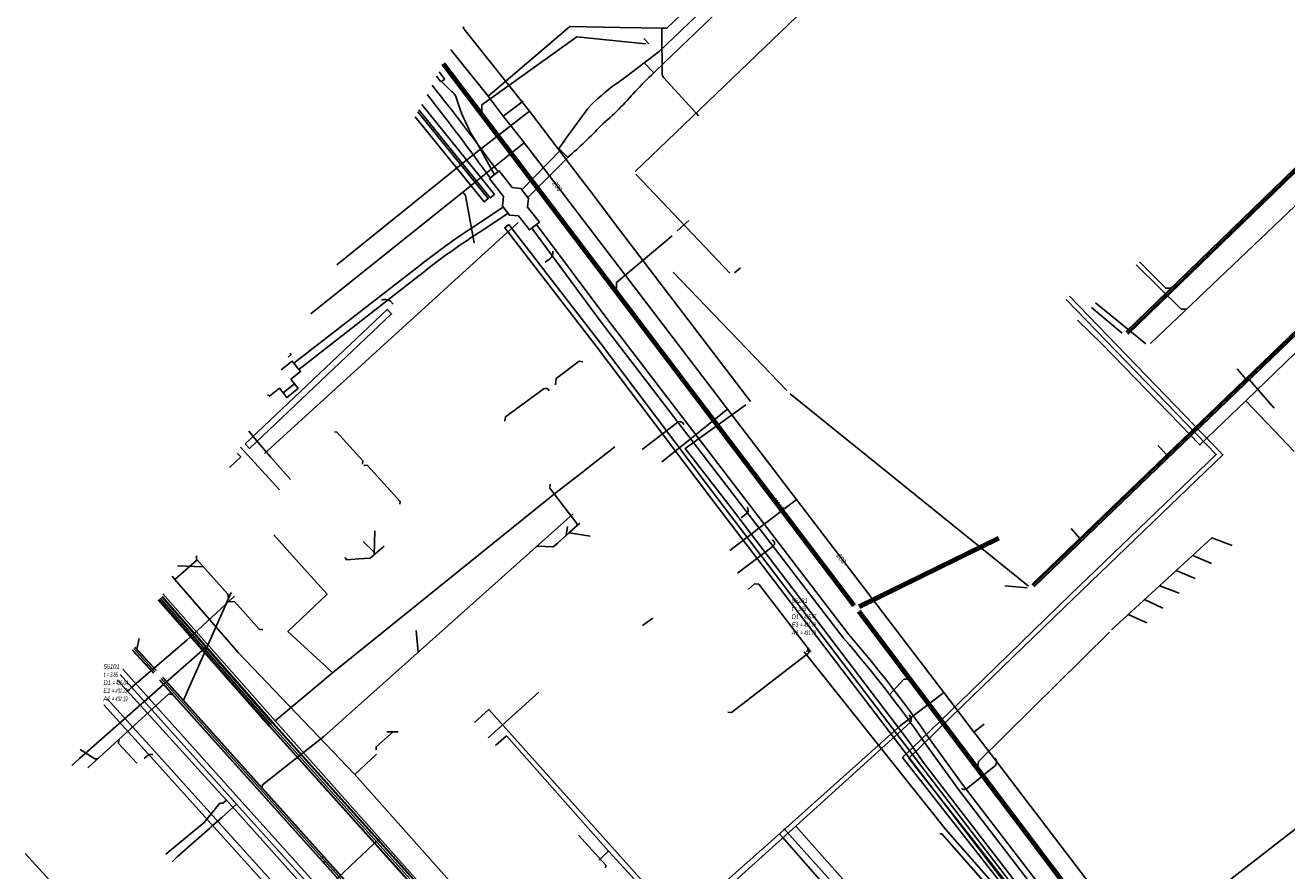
# Model space of a CAD drawing. Header units: metres. Extents: x 2695563 to 2696938, y 1260544 to 1262032.
# Tile 24 of 256: x 2695628 to 2695763, y 1261094 to 1261185. Entities that reach past the tile are written whole.
import ezdxf

# ---------------------------------------------------------------- set-up
doc = ezdxf.new("R2010")
doc.units = ezdxf.units.M
doc.linetypes.add('AUSGEZOGEN', pattern=[0])
for name, color, linetype in [('AW_LK_ Haltung Text', 7, 'AUSGEZOGEN'), ('AW_LK_Haltung', 24, 'AUSGEZOGEN'), ('AW_LK_Normschacht Text', 24, 'AUSGEZOGEN'), ('EW_LK_Bauwerk_FL_Linie_Punkt', 1, 'AUSGEZOGEN'), ('EW_LK_Trasseabs', 1, 'AUSGEZOGEN'), ('EW_LK_Trasserand', 1, 'AUSGEZOGEN'), ('FM_LK_SW_TRASSEKANTE', 94, 'AUSGEZOGEN'), ('FW_LK_Leitung', 200, 'AUSGEZOGEN'), ('GA_LK_Leitung', 32, 'AUSGEZOGEN'), ('TV_LK_LEITUNG', 92, 'AUSGEZOGEN'), ('WA_LK_Leitung', 171, 'AUSGEZOGEN'), ('WA_LK_Leitung_Text', 171, 'AUSGEZOGEN')]:
    doc.layers.add(name, color=color, linetype=linetype)
doc.styles.add('ARIAL', font='arial.ttf')
pattern_1 = [(0, (2703955, 1269100), (4050, 4050), [4050, -4050]), (90, (2703955, 1269100), (-4050, 4050), [4050, -4050])]
pattern_2 = [(0, (2708005, 1273150), (6075, 6075), [6075, -6075]), (90, (2708005, 1273150), (-6075, 6075), [6075, -6075])]

# ---------------------------------------------------------------- blocks, each defined once
blk = doc.blocks.new('COMPLEXOBJECT_1740')
at = {"layer": 'EW_LK_Trasserand', "color": 1, "linetype": 'AUSGEZOGEN', "transparency": 33554687}
blk.add_line((5678.29, 11165.44), (5675.75, 11163.75), dxfattribs=at)
for points in [[(5676.21, 11163.05), (5678.81, 11164.78), (5678.29, 11165.44)], [(5668.74, 11158.71), (5655.83, 11148.69), (5656.36, 11148.01), (5669.24, 11158.07)]]:
    blk.add_lwpolyline(points, dxfattribs=at)
for centre, radius, start, end in [((5714.7, 11102.18), 72.85, 122.3136, 129.1132), ((5716.52, 11099.12), 75.57, 122.2357, 128.7355)]:
    blk.add_arc(centre, radius, start, end, dxfattribs=at)
blk = doc.blocks.new('COMPLEXOBJECT_1767')
at = {"layer": 'EW_LK_Trasserand', "color": 1, "linetype": 'AUSGEZOGEN', "transparency": 33554687}
for points in [[(5681.88, 11163.59), (5681.37, 11163.19), (5688.82, 11153.11), (5714.83, 11119.17)], [(5715.36, 11119.59), (5689.4, 11153.47), (5681.88, 11163.59)], [(5723.52, 11107.98), (5727.27, 11102.8), (5748.81, 11074.72), (5758.04, 11062.59), (5758.58, 11063), (5749.36, 11075.15), (5727.81, 11103.2), (5724.07, 11108.37)]]:
    blk.add_lwpolyline(points, dxfattribs=at)
for centre, radius, start, end in [((5618.03, 11035.04), 128.25, 34.6613, 40.9915), ((5618.12, 11035.09), 128.82, 34.6686, 40.9909)]:
    blk.add_arc(centre, radius, start, end, dxfattribs=at)
blk = doc.blocks.new('COMPLEXOBJECT_1775')
at = {"layer": 'EW_LK_Trasserand', "color": 1, "linetype": 'AUSGEZOGEN', "transparency": 33554687}
blk.add_line((5676.9, 11168.57), (5677.74, 11169.23), dxfattribs=at)
blk.add_arc((5442.62, 10998.16), 289.7, 36.031, 38.2542, dxfattribs=at)
blk = doc.blocks.new('COMPLEXOBJECT_1783')
at = {"layer": 'EW_LK_Trasserand', "color": 1, "linetype": 'AUSGEZOGEN', "transparency": 33554687}
blk.add_line((5671.61, 11178.88), (5672.01, 11179.19), dxfattribs=at)
for centre, radius, start, end in [((4906.16, 10580.92), 971.83, 37.99628, 38.05419), ((4890.29, 10568.04), 991.76, 38.01856, 38.06242)]:
    blk.add_arc(centre, radius, start, end, dxfattribs=at)
blk = doc.blocks.new('COMPLEXOBJECT_1784')
at = {"layer": 'EW_LK_Trasserand', "color": 1, "linetype": 'AUSGEZOGEN', "transparency": 33554687}
for p, q in [((5694.47, 11179.87), (5693.44, 11180.92)), ((5684.25, 11171.72), (5685.21, 11170.78))]:
    blk.add_line(p, q, dxfattribs=at)
for centre, radius, start, end in [((5646.5, 11240.73), 76.03, 305.2725, 308.1217), ((5700.95, 11163.47), 18.49, 124.7507, 137.146), ((5720.33, 11152.17), 37.89, 133.0422, 137.3294), ((5668.47, 11198.3), 31.52, 310.1421, 319.5766), ((5822.66, 11074.72), 169.01, 143.1666, 144.9774), ((5657.37, 11203.53), 42.98, 310.3713, 316.9787)]:
    blk.add_arc(centre, radius, start, end, dxfattribs=at)
blk = doc.blocks.new('COMPLEXOBJECT_2232')
at = {"layer": 'EW_LK_Trasseabs', "color": 1, "linetype": 'AUSGEZOGEN', "transparency": 33554687}
for centre, radius, start, end in [((5671.75, 11176.57), 1.63, 19.5763, 34.0536), ((5691.61, 11182.54), 19.12, 196.5125, 212.6806)]:
    blk.add_arc(centre, radius, start, end, dxfattribs=at)
blk = doc.blocks.new('COMPLEXOBJECT_2240')
at = {"layer": 'EW_LK_Trasseabs', "color": 1, "linetype": 'AUSGEZOGEN', "transparency": 33554687}
blk.add_line((5696.46, 11088.84), (5689.58, 11096.32), dxfattribs=at)
blk.add_arc((5697.49, 11089.67), 1.32, 218.5675, 264.6279, dxfattribs=at)
blk = doc.blocks.new('COMPLEXOBJECT_2301')
at = {"layer": 'EW_LK_Trasseabs', "color": 1, "linetype": 'AUSGEZOGEN', "transparency": 33554687}
blk.add_line((5672.74, 11177.85), (5671.65, 11178.91), dxfattribs=at)
blk.add_arc((5671.73, 11176.53), 1.67, 34.5877, 52.4346, dxfattribs=at)
blk = doc.blocks.new('COMPLEXOBJECT_2302')
at = {"layer": 'EW_LK_Trasseabs', "color": 1, "linetype": 'AUSGEZOGEN', "transparency": 33554687}
blk.add_line((5682.8, 11159.54), (5683.31, 11159.89), dxfattribs=at)
blk.add_arc((5682.73, 11160.57), 0.89, 309.9887, 9.0521, dxfattribs=at)
blk = doc.blocks.new('COMPLEXOBJECT_2369')
at = {"layer": 'EW_LK_Trasseabs', "color": 1, "linetype": 'AUSGEZOGEN', "transparency": 33554687}
blk.add_line((5666.48, 11155.02), (5666.19, 11155.33), dxfattribs=at)
blk.add_arc((5665.61, 11154.61), 0.929, 51.4877, 115.5751, dxfattribs=at)
blk = doc.blocks.new('COMPLEXOBJECT_2421')
at = {"layer": 'EW_LK_Trasseabs', "color": 1, "linetype": 'AUSGEZOGEN', "transparency": 33554687}
blk.add_line((5698.32, 11088.75), (5709.69, 11099.01), dxfattribs=at)
blk.add_arc((5697.36, 11089.69), 1.34, 270.3035, 315.4181, dxfattribs=at)
blk = doc.blocks.new('COMPLEXOBJECT_2515')
at = {"layer": 'EW_LK_Trasseabs', "color": 1, "linetype": 'AUSGEZOGEN', "transparency": 33554687}
blk.add_line((5727.98, 11102.98), (5731.01, 11105.4), dxfattribs=at)
blk.add_arc((5730.66, 11105.87), 0.579, 306.0453, 47.0182, dxfattribs=at)

msp = doc.modelspace()

# ---------------------------------------------------------------- hatches: boundary and pattern name
at = {"layer": 'EW_LK_Bauwerk_FL_Linie_Punkt', "lineweight": 18, "transparency": 33554687}
h = msp.add_hatch(dxfattribs=at)
h.set_pattern_fill('MUSTER', color=1, scale=4050, style=0, pattern_type=2)
h.set_pattern_definition(pattern_1)
h.paths.add_polyline_path([(2695681.14, 1261167.25), (2695680.23, 1261167.35), (2695678.84, 1261169.14), (2695677.78, 1261168.31), (2695679.28, 1261166.39), (2695679.17, 1261165.36), (2695679.92, 1261164.4), (2695680.9, 1261164.3), (2695682.08, 1261162.8), (2695683.14, 1261163.62), (2695681.86, 1261165.26), (2695681.97, 1261166.19)], flags=0)
h = msp.add_hatch(dxfattribs=at)
h.set_pattern_fill('MUSTER', color=1, scale=4050, style=0, pattern_type=2)
h.set_pattern_definition(pattern_1)
h.paths.add_polyline_path([(2695654.02, 1261145.12), (2695654.16, 1261144.95), (2695655.24, 1261145.81), (2695655.64, 1261145.31), (2695656.87, 1261146.28), (2695656.47, 1261146.78)], flags=0)
h = msp.add_hatch(dxfattribs=at)
h.set_pattern_fill('MUSTER', color=1, scale=2025, style=0, pattern_type=2)
h.set_pattern_definition([(0, (2699905, 1265050), (2025, 2025), [2025, -2025]), (90, (2699905, 1265050), (-2025, 2025), [2025, -2025])])
h.paths.add_polyline_path([(2695657.26, 1261145.79), (2695656.87, 1261146.28), (2695655.64, 1261145.31), (2695656.03, 1261144.81)], flags=0)
at = {"layer": 'EW_LK_Trasserand', "lineweight": 18, "transparency": 33554687}
h = msp.add_hatch(dxfattribs=at)
h.set_pattern_fill('MUSTER', color=1, scale=6075, style=0, pattern_type=2)
h.set_pattern_definition(pattern_2)
h.paths.add_polyline_path([(2695695.44, 1261179.68), (2695696.69, 1261180.88), (2695705.57, 1261189.39), (2695708.36, 1261192.06), (2695714.16, 1261197.62), (2695719.91, 1261203.12), (2695729.46, 1261212.27), (2695736.58, 1261219.1), (2695743.42, 1261225.66), (2695748.21, 1261230.25), (2695755.19, 1261236.93), (2695762.85, 1261244.27), (2695765.12, 1261246.06), (2695764.24, 1261246.97), (2695762.02, 1261245.22), (2695754.89, 1261238.39), (2695748.06, 1261231.85), (2695743.44, 1261227.42), (2695735.73, 1261220.03), (2695729.01, 1261213.59), (2695719.48, 1261204.46), (2695712.34, 1261197.62), (2695707.53, 1261193.01), (2695704.67, 1261190.27), (2695695.99, 1261181.95), (2695694.4, 1261180.73)], flags=0)
h = msp.add_hatch(dxfattribs=at)
h.set_pattern_fill('MUSTER', color=1, scale=6075, style=0, pattern_type=2)
h.set_pattern_definition(pattern_2)
h.paths.add_polyline_path([(2695672.12, 1261179.29), (2695672.13, 1261179.27), (2695672.15, 1261179.25), (2695672.16, 1261179.23), (2695672.18, 1261179.21), (2695672.19, 1261179.19), (2695672.21, 1261179.18), (2695672.22, 1261179.16), (2695672.24, 1261179.14), (2695672.25, 1261179.12), (2695672.27, 1261179.1), (2695672.28, 1261179.08), (2695672.3, 1261179.06), (2695672.31, 1261179.04), (2695672.33, 1261179.02), (2695672.34, 1261179), (2695672.36, 1261178.98), (2695672.37, 1261178.96), (2695672.39, 1261178.94), (2695672.4, 1261178.92), (2695672.42, 1261178.91), (2695672.43, 1261178.89), (2695672.45, 1261178.87), (2695672.46, 1261178.85), (2695672.48, 1261178.83), (2695672.49, 1261178.81), (2695672.51, 1261178.79), (2695672.52, 1261178.77), (2695672.54, 1261178.75), (2695672.55, 1261178.73), (2695672.57, 1261178.71), (2695672.58, 1261178.69), (2695672.98, 1261179), (2695672.96, 1261179.02), (2695672.94, 1261179.05), (2695672.92, 1261179.07), (2695672.9, 1261179.1), (2695672.88, 1261179.12), (2695672.86, 1261179.15), (2695672.84, 1261179.17), (2695672.82, 1261179.2), (2695672.8, 1261179.22), (2695672.78, 1261179.25), (2695672.76, 1261179.27), (2695672.74, 1261179.3), (2695672.72, 1261179.32), (2695672.7, 1261179.35), (2695672.69, 1261179.37), (2695672.67, 1261179.4), (2695672.65, 1261179.42), (2695672.63, 1261179.45), (2695672.61, 1261179.47), (2695672.59, 1261179.5), (2695672.57, 1261179.52), (2695672.55, 1261179.55), (2695672.53, 1261179.57), (2695672.51, 1261179.6), (2695672.49, 1261179.62), (2695672.47, 1261179.65), (2695672.45, 1261179.67), (2695672.43, 1261179.7), (2695672.41, 1261179.72), (2695672.39, 1261179.75), (2695672.37, 1261179.77)], flags=0)
h = msp.add_hatch(dxfattribs=at)
h.set_pattern_fill('MUSTER', color=1, scale=6075, style=0, pattern_type=2)
h.set_pattern_definition(pattern_2)
h.paths.add_polyline_path([(2695694.4, 1261180.73), (2695694.31, 1261180.65), (2695694.21, 1261180.58), (2695694.12, 1261180.5), (2695694.02, 1261180.43), (2695693.92, 1261180.36), (2695693.83, 1261180.28), (2695693.73, 1261180.21), (2695693.63, 1261180.13), (2695693.54, 1261180.06), (2695693.44, 1261179.98), (2695693.34, 1261179.91), (2695693.25, 1261179.84), (2695693.15, 1261179.76), (2695693.05, 1261179.69), (2695692.95, 1261179.62), (2695692.85, 1261179.55), (2695692.76, 1261179.47), (2695692.66, 1261179.4), (2695692.56, 1261179.33), (2695692.46, 1261179.26), (2695692.36, 1261179.18), (2695692.27, 1261179.11), (2695692.17, 1261179.04), (2695692.07, 1261178.97), (2695691.97, 1261178.9), (2695691.87, 1261178.83), (2695691.77, 1261178.75), (2695691.67, 1261178.68), (2695691.57, 1261178.61), (2695691.47, 1261178.54), (2695691.37, 1261178.47), (2695691.27, 1261178.4), (2695691.16, 1261178.32), (2695691.06, 1261178.25), (2695690.95, 1261178.17), (2695690.85, 1261178.09), (2695690.75, 1261178.02), (2695690.64, 1261177.94), (2695690.54, 1261177.86), (2695690.44, 1261177.78), (2695690.34, 1261177.7), (2695690.24, 1261177.62), (2695690.14, 1261177.54), (2695690.04, 1261177.45), (2695689.94, 1261177.37), (2695689.84, 1261177.29), (2695689.75, 1261177.2), (2695689.65, 1261177.12), (2695689.55, 1261177.03), (2695689.46, 1261176.94), (2695689.36, 1261176.86), (2695689.27, 1261176.77), (2695689.17, 1261176.68), (2695689.08, 1261176.59), (2695688.99, 1261176.5), (2695688.9, 1261176.41), (2695688.81, 1261176.32), (2695688.71, 1261176.23), (2695688.62, 1261176.14), (2695688.53, 1261176.04), (2695688.45, 1261175.95), (2695688.36, 1261175.85), (2695688.25, 1261175.72), (2695688.15, 1261175.58), (2695688.05, 1261175.44), (2695687.95, 1261175.3), (2695687.84, 1261175.16), (2695687.74, 1261175.02), (2695687.64, 1261174.89), (2695687.54, 1261174.75), (2695687.43, 1261174.61), (2695687.33, 1261174.47), (2695687.23, 1261174.33), (2695687.13, 1261174.19), (2695687.03, 1261174.05), (2695686.93, 1261173.91), (2695686.82, 1261173.77), (2695686.72, 1261173.63), (2695686.62, 1261173.49), (2695686.52, 1261173.35), (2695686.42, 1261173.21), (2695686.32, 1261173.07), (2695686.22, 1261172.93), (2695686.12, 1261172.79), (2695686.02, 1261172.65), (2695685.92, 1261172.51), (2695685.82, 1261172.37), (2695685.72, 1261172.23), (2695685.62, 1261172.09), (2695685.52, 1261171.95), (2695685.42, 1261171.81), (2695685.32, 1261171.67), (2695685.22, 1261171.53), (2695686.18, 1261170.59), (2695686.3, 1261170.69), (2695686.42, 1261170.8), (2695686.54, 1261170.9), (2695686.67, 1261171.01), (2695686.79, 1261171.11), (2695686.9, 1261171.22), (2695687.02, 1261171.33), (2695687.14, 1261171.43), (2695687.26, 1261171.54), (2695687.38, 1261171.65), (2695687.5, 1261171.76), (2695687.61, 1261171.87), (2695687.73, 1261171.97), (2695687.85, 1261172.08), (2695687.96, 1261172.19), (2695688.08, 1261172.3), (2695688.19, 1261172.41), (2695688.31, 1261172.53), (2695688.42, 1261172.64), (2695688.54, 1261172.75), (2695688.65, 1261172.86), (2695688.76, 1261172.98), (2695688.88, 1261173.09), (2695688.99, 1261173.2), (2695689.1, 1261173.32), (2695689.21, 1261173.43), (2695689.32, 1261173.55), (2695689.43, 1261173.66), (2695689.54, 1261173.78), (2695689.65, 1261173.89), (2695689.76, 1261174.01), (2695689.89, 1261174.12), (2695690.02, 1261174.23), (2695690.15, 1261174.34), (2695690.27, 1261174.45), (2695690.4, 1261174.56), (2695690.52, 1261174.67), (2695690.65, 1261174.78), (2695690.77, 1261174.9), (2695690.89, 1261175.01), (2695691.01, 1261175.12), (2695691.14, 1261175.24), (2695691.26, 1261175.35), (2695691.38, 1261175.47), (2695691.5, 1261175.59), (2695691.62, 1261175.7), (2695691.74, 1261175.82), (2695691.85, 1261175.94), (2695691.97, 1261176.06), (2695692.09, 1261176.18), (2695692.2, 1261176.3), (2695692.32, 1261176.42), (2695692.43, 1261176.54), (2695692.55, 1261176.67), (2695692.66, 1261176.79), (2695692.78, 1261176.91), (2695692.89, 1261177.04), (2695693, 1261177.16), (2695693.11, 1261177.29), (2695693.22, 1261177.41), (2695693.33, 1261177.54), (2695693.44, 1261177.67), (2695693.5, 1261177.74), (2695693.56, 1261177.8), (2695693.63, 1261177.87), (2695693.69, 1261177.94), (2695693.75, 1261178), (2695693.81, 1261178.07), (2695693.88, 1261178.14), (2695693.94, 1261178.2), (2695694, 1261178.27), (2695694.07, 1261178.33), (2695694.13, 1261178.4), (2695694.19, 1261178.46), (2695694.26, 1261178.53), (2695694.32, 1261178.59), (2695694.39, 1261178.66), (2695694.45, 1261178.72), (2695694.52, 1261178.79), (2695694.58, 1261178.85), (2695694.65, 1261178.92), (2695694.71, 1261178.98), (2695694.78, 1261179.05), (2695694.84, 1261179.11), (2695694.91, 1261179.17), (2695694.97, 1261179.24), (2695695.04, 1261179.3), (2695695.1, 1261179.36), (2695695.17, 1261179.43), (2695695.24, 1261179.49), (2695695.3, 1261179.55), (2695695.37, 1261179.62), (2695695.44, 1261179.68)], flags=0)
h = msp.add_hatch(dxfattribs=at)
h.set_pattern_fill('MUSTER', color=1, scale=6075, style=0, pattern_type=2)
h.set_pattern_definition(pattern_2)
h.paths.add_polyline_path([(2695671.08, 1261177.34), (2695671.31, 1261177.06), (2695671.53, 1261176.77), (2695671.76, 1261176.49), (2695671.98, 1261176.2), (2695672.2, 1261175.91), (2695672.43, 1261175.63), (2695672.65, 1261175.34), (2695672.87, 1261175.05), (2695673.09, 1261174.77), (2695673.31, 1261174.48), (2695673.53, 1261174.19), (2695673.75, 1261173.9), (2695673.97, 1261173.62), (2695674.19, 1261173.33), (2695674.41, 1261173.04), (2695674.63, 1261172.75), (2695674.85, 1261172.46), (2695675.07, 1261172.17), (2695675.29, 1261171.88), (2695675.5, 1261171.59), (2695675.72, 1261171.3), (2695675.94, 1261171.01), (2695676.15, 1261170.72), (2695676.37, 1261170.43), (2695676.59, 1261170.14), (2695676.8, 1261169.84), (2695677.02, 1261169.55), (2695677.23, 1261169.26), (2695677.44, 1261168.97), (2695677.66, 1261168.67), (2695677.87, 1261168.38), (2695678.71, 1261169.03)], flags=0)
h = msp.add_hatch(dxfattribs=at)
h.set_pattern_fill('MUSTER', color=1, scale=6075, style=0, pattern_type=2)
h.set_pattern_definition(pattern_2)
h.paths.add_polyline_path([(2695669.81, 1261174.94), (2695677.21, 1261165.81), (2695677.66, 1261166.17), (2695670.1, 1261175.48)], flags=0)
h = msp.add_hatch(dxfattribs=at)
h.set_pattern_fill('MUSTER', color=1, scale=6075, style=0, pattern_type=2)
h.set_pattern_definition(pattern_2)
h.paths.add_polyline_path([(2695670.2, 1261175.68), (2695677.86, 1261166.24), (2695678.32, 1261166.62), (2695670.51, 1261176.26)], flags=0)
h = msp.add_hatch(dxfattribs=at)
h.set_pattern_fill('MUSTER', color=1, scale=6075, style=0, pattern_type=2)
h.set_pattern_definition(pattern_2)
h.paths.add_polyline_path([(2695685.41, 1261171.35), (2695681.25, 1261167.11), (2695681.91, 1261166.27), (2695686.18, 1261170.59)], flags=0)
h = msp.add_hatch(dxfattribs=at)
h.set_pattern_fill('MUSTER', color=1, scale=6075, style=0, pattern_type=2)
h.set_pattern_definition(pattern_2)
h.paths.add_polyline_path([(2695679.26, 1261165.25), (2695676.72, 1261163.56), (2695676.49, 1261163.41), (2695676.25, 1261163.26), (2695676.02, 1261163.11), (2695675.78, 1261162.96), (2695675.55, 1261162.8), (2695675.32, 1261162.65), (2695675.09, 1261162.49), (2695674.85, 1261162.34), (2695674.62, 1261162.18), (2695674.39, 1261162.02), (2695674.16, 1261161.87), (2695673.94, 1261161.71), (2695673.71, 1261161.55), (2695673.48, 1261161.39), (2695673.25, 1261161.22), (2695673.03, 1261161.06), (2695672.8, 1261160.9), (2695672.57, 1261160.73), (2695672.35, 1261160.57), (2695672.13, 1261160.4), (2695671.9, 1261160.23), (2695671.68, 1261160.07), (2695671.46, 1261159.9), (2695671.24, 1261159.73), (2695671.02, 1261159.56), (2695670.8, 1261159.39), (2695670.58, 1261159.21), (2695670.36, 1261159.04), (2695670.14, 1261158.87), (2695669.92, 1261158.69), (2695669.71, 1261158.52), (2695656.8, 1261148.5), (2695657.33, 1261147.82), (2695670.21, 1261157.88), (2695670.42, 1261158.05), (2695670.64, 1261158.23), (2695670.86, 1261158.4), (2695671.07, 1261158.57), (2695671.29, 1261158.74), (2695671.51, 1261158.9), (2695671.73, 1261159.07), (2695671.95, 1261159.24), (2695672.17, 1261159.41), (2695672.4, 1261159.57), (2695672.62, 1261159.74), (2695672.84, 1261159.9), (2695673.06, 1261160.06), (2695673.29, 1261160.23), (2695673.51, 1261160.39), (2695673.74, 1261160.55), (2695673.96, 1261160.71), (2695674.19, 1261160.87), (2695674.42, 1261161.02), (2695674.64, 1261161.18), (2695674.87, 1261161.34), (2695675.1, 1261161.49), (2695675.33, 1261161.65), (2695675.56, 1261161.8), (2695675.79, 1261161.95), (2695676.02, 1261162.11), (2695676.25, 1261162.26), (2695676.48, 1261162.41), (2695676.72, 1261162.56), (2695676.95, 1261162.71), (2695677.18, 1261162.85), (2695679.78, 1261164.59)], flags=0)
h = msp.add_hatch(dxfattribs=at)
h.set_pattern_fill('MUSTER', color=1, scale=6075, style=0, pattern_type=2)
h.set_pattern_definition(pattern_2)
h.paths.add_polyline_path([(2695679.87, 1261163.38), (2695679.42, 1261163.03), (2695689.25, 1261150.31), (2695701.19, 1261134.53), (2695723.8, 1261104.88), (2695740.04, 1261083.68), (2695740.44, 1261083.99), (2695724.19, 1261105.19), (2695701.61, 1261134.85), (2695689.71, 1261150.65)], flags=0)
h = msp.add_hatch(dxfattribs=at)
h.set_pattern_fill('MUSTER', color=1, scale=6075, style=0, pattern_type=2)
h.set_pattern_definition(pattern_2)
h.paths.add_polyline_path([(2695682.85, 1261163.4), (2695682.34, 1261163), (2695689.79, 1261152.92), (2695715.8, 1261118.98), (2695716.1, 1261118.63), (2695716.4, 1261118.28), (2695716.7, 1261117.94), (2695716.99, 1261117.59), (2695717.29, 1261117.24), (2695717.58, 1261116.89), (2695717.87, 1261116.53), (2695718.16, 1261116.18), (2695718.45, 1261115.83), (2695718.74, 1261115.47), (2695719.03, 1261115.12), (2695719.31, 1261114.76), (2695719.6, 1261114.4), (2695719.88, 1261114.04), (2695720.16, 1261113.68), (2695720.44, 1261113.32), (2695720.72, 1261112.96), (2695721, 1261112.6), (2695721.27, 1261112.23), (2695721.55, 1261111.87), (2695721.82, 1261111.5), (2695722.09, 1261111.13), (2695722.37, 1261110.77), (2695722.64, 1261110.4), (2695722.9, 1261110.03), (2695723.17, 1261109.66), (2695723.44, 1261109.29), (2695723.7, 1261108.91), (2695723.97, 1261108.54), (2695724.23, 1261108.16), (2695724.49, 1261107.79), (2695728.24, 1261102.61), (2695749.78, 1261074.53), (2695759.01, 1261062.4), (2695759.55, 1261062.81), (2695750.33, 1261074.96), (2695728.78, 1261103.01), (2695725.04, 1261108.18), (2695724.78, 1261108.56), (2695724.52, 1261108.93), (2695724.25, 1261109.31), (2695723.99, 1261109.68), (2695723.72, 1261110.06), (2695723.45, 1261110.43), (2695723.18, 1261110.8), (2695722.91, 1261111.17), (2695722.64, 1261111.54), (2695722.37, 1261111.91), (2695722.09, 1261112.27), (2695721.82, 1261112.64), (2695721.54, 1261113), (2695721.26, 1261113.37), (2695720.98, 1261113.73), (2695720.7, 1261114.09), (2695720.42, 1261114.45), (2695720.13, 1261114.81), (2695719.85, 1261115.17), (2695719.56, 1261115.53), (2695719.27, 1261115.89), (2695718.98, 1261116.25), (2695718.69, 1261116.6), (2695718.4, 1261116.95), (2695718.11, 1261117.31), (2695717.82, 1261117.66), (2695717.52, 1261118.01), (2695717.22, 1261118.36), (2695716.93, 1261118.71), (2695716.63, 1261119.06), (2695716.33, 1261119.4), (2695690.37, 1261153.28)], flags=0)
h = msp.add_hatch(dxfattribs=at)
h.set_pattern_fill('MUSTER', color=1, scale=6075, style=0, pattern_type=2)
h.set_pattern_definition(pattern_2)
h.paths.add_polyline_path([(2695651.56, 1261139.85), (2695652.03, 1261139.35), (2695667.28, 1261153.79), (2695666.82, 1261154.27)], flags=0)
h = msp.add_hatch(dxfattribs=at)
h.set_pattern_fill('MUSTER', color=1, scale=6075, style=0, pattern_type=2)
h.set_pattern_definition(pattern_2)
h.paths.add_polyline_path([(2695654.02, 1261145.12), (2695653.97, 1261145.02), (2695654.05, 1261145.08)], flags=0)
h = msp.add_hatch(dxfattribs=at)
h.set_pattern_fill('MUSTER', color=1, scale=6075, style=0, pattern_type=2)
h.set_pattern_definition(pattern_2)
h.paths.add_polyline_path([(2695650.71, 1261138.86), (2695649.88, 1261137.3), (2695651.09, 1261138.46)], flags=0)
h = msp.add_hatch(dxfattribs=at)
h.set_pattern_fill('MUSTER', color=1, scale=6075, style=0, pattern_type=2)
h.set_pattern_definition(pattern_2)
h.paths.add_polyline_path([(2695636.4, 1261111.83), (2695641.4, 1261106.28), (2695655.08, 1261091.1), (2695662.71, 1261082.74), (2695679.01, 1261064.72), (2695679.53, 1261065.19)], flags=0)

# ---------------------------------------------------------------- linework, layer by layer
at = {"layer": 'AW_LK_Haltung', "linetype": 'AUSGEZOGEN', "transparency": 33554687}
for p, q in [((2695746.11, 1261151.86), (2695782.03, 1261186.66)), ((2695746.12, 1261151.85), (2695782.04, 1261186.64)), ((2695746.14, 1261151.83), (2695782.06, 1261186.63)), ((2695746.32, 1261151.64), (2695782.24, 1261186.44)), ((2695746.33, 1261151.63), (2695782.25, 1261186.43)), ((2695746.35, 1261151.62), (2695782.27, 1261186.42)), ((2695672.7, 1261180.54), (2695716.79, 1261122.4)), ((2695672.71, 1261180.55), (2695716.8, 1261122.41)), ((2695672.73, 1261180.57), (2695716.82, 1261122.42)), ((2695672.94, 1261180.72), (2695717.02, 1261122.58)), ((2695672.95, 1261180.73), (2695717.04, 1261122.59)), ((2695672.97, 1261180.75), (2695717.06, 1261122.6)), ((2695736.01, 1261124.75), (2695767.63, 1261155.17)), ((2695736.03, 1261124.74), (2695767.65, 1261155.15)), ((2695736.04, 1261124.72), (2695767.66, 1261155.14)), ((2695736.22, 1261124.53), (2695767.84, 1261154.95)), ((2695736.24, 1261124.52), (2695767.85, 1261154.93)), ((2695736.25, 1261124.51), (2695767.87, 1261154.92)), ((2695732.38, 1261129.88), (2695717.41, 1261122.52)), ((2695732.39, 1261129.86), (2695717.42, 1261122.5)), ((2695732.39, 1261129.85), (2695717.43, 1261122.48)), ((2695732.51, 1261129.61), (2695717.54, 1261122.25)), ((2695732.52, 1261129.59), (2695717.55, 1261122.23)), ((2695732.53, 1261129.58), (2695717.56, 1261122.22)), ((2695717.31, 1261121.76), (2695761.91, 1261062.66)), ((2695717.33, 1261121.77), (2695761.93, 1261062.67)), ((2695717.34, 1261121.78), (2695761.95, 1261062.68)), ((2695717.55, 1261121.94), (2695762.15, 1261062.84)), ((2695717.57, 1261121.95), (2695762.17, 1261062.85)), ((2695717.58, 1261121.96), (2695762.19, 1261062.86)), ((2695639.42, 1261117.71), (2695641.71, 1261115.23)), ((2695639.44, 1261117.73), (2695641.72, 1261115.24)), ((2695639.45, 1261117.74), (2695641.74, 1261115.26)), ((2695639.72, 1261117.98), (2695642, 1261115.5)), ((2695639.73, 1261118), (2695642.02, 1261115.51)), ((2695639.75, 1261118.01), (2695642.03, 1261115.53)), ((2695642.36, 1261114.47), (2695681.63, 1261070.78)), ((2695642.37, 1261114.48), (2695681.65, 1261070.79)), ((2695642.39, 1261114.5), (2695681.66, 1261070.81)), ((2695642.69, 1261114.77), (2695681.96, 1261071.08)), ((2695642.71, 1261114.79), (2695681.98, 1261071.1)), ((2695642.72, 1261114.8), (2695682, 1261071.11))]:
    msp.add_line(p, q, dxfattribs=at)
at = {"layer": 'AW_LK_Haltung', "color": 255, "transparency": 33554687}
for p, q in [((2695746.23, 1261151.74), (2695782.15, 1261186.54)), ((2695672.83, 1261180.64), (2695716.92, 1261122.5)), ((2695736.13, 1261124.63), (2695767.75, 1261155.04)), ((2695732.45, 1261129.73), (2695717.48, 1261122.37)), ((2695717.45, 1261121.86), (2695762.05, 1261062.76)), ((2695639.59, 1261117.86), (2695641.87, 1261115.38)), ((2695642.54, 1261114.64), (2695681.81, 1261070.95))]:
    msp.add_line(p, q, dxfattribs=at)
at = {"layer": 'AW_LK_Haltung', "color": 24, "linetype": 'AUSGEZOGEN', "transparency": 33554687}
for p, q in [((2695694.35, 1261183.35), (2695694.88, 1261182.77)), ((2695748.74, 1261150.61), (2695779.35, 1261179.77)), ((2695693.49, 1261168.78), (2695703.6, 1261158.17)), ((2695699.19, 1261163.82), (2695697.95, 1261162.72)), ((2695697.52, 1261158.27), (2695709.72, 1261145.58)), ((2695704.08, 1261158.19), (2695704.75, 1261158.75)), ((2695742.41, 1261154.49), (2695745.7, 1261151.72)), ((2695742.83, 1261154.97), (2695748.26, 1261150.57)), ((2695656.51, 1261149.42), (2695656.16, 1261149.16)), ((2695656.38, 1261149.58), (2695656.51, 1261149.42)), ((2695758.05, 1261147.91), (2695758.98, 1261146.8)), ((2695762.04, 1261143.68), (2695759.37, 1261146.73)), ((2695710.05, 1261145.22), (2695735.64, 1261124.56)), ((2695749.52, 1261139.67), (2695750.5, 1261138.67)), ((2695686.76, 1261132.34), (2695660.01, 1261108.45)), ((2695686.17, 1261130.97), (2695686.02, 1261130.02)), ((2695687.48, 1261131.33), (2695686.31, 1261130.29)), ((2695740.25, 1261130.75), (2695741.18, 1261129.67)), ((2695664.23, 1261129.37), (2695665.4, 1261128.22)), ((2695665.48, 1261130.5), (2695665.39, 1261127.93)), ((2695686.33, 1261130.3), (2695685.12, 1261129.21)), ((2695688.58, 1261129.92), (2695686.33, 1261130.3)), ((2695644.29, 1261126.74), (2695647.04, 1261126.66)), ((2695755.3, 1261127), (2695753.29, 1261127.87)), ((2695751.52, 1261126.25), (2695753.53, 1261125.38)), ((2695733.12, 1261124.59), (2695735.51, 1261124.39)), ((2695751.83, 1261123.82), (2695749.75, 1261124.62)), ((2695650.04, 1261123.89), (2695644.92, 1261112.32)), ((2695750.06, 1261122.2), (2695748.12, 1261123.14)), ((2695748.37, 1261120.65), (2695746.35, 1261121.51)), ((2695694.23, 1261120.33), (2695695.31, 1261121.15)), ((2695640.17, 1261118.96), (2695639.94, 1261117.79)), ((2695669.92, 1261119.81), (2695670.14, 1261117.5)), ((2695683.07, 1261113.19), (2695677.65, 1261108.3)), ((2695666.77, 1261108.94), (2695668, 1261108.95)), ((2695709.38, 1261098.55), (2695717.77, 1261089.25)), ((2695632.62, 1261090.75), (2695627.95, 1261095.88))]:
    msp.add_line(p, q, dxfattribs=at)
for points in [[(2695708.42, 1261190.72), (2695711.65, 1261187.25), (2695711.65, 1261186.53), (2695693.42, 1261169.08)], [(2695694.54, 1261182.79), (2695687.15, 1261183.51), (2695676.98, 1261176.23), (2695676.95, 1261175.42)], [(2695697.4, 1261162.16), (2695691.42, 1261157.16), (2695691.41, 1261156.39)], [(2695747.56, 1261159.38), (2695750.38, 1261156.54), (2695751.02, 1261156.54)], [(2695747.21, 1261159.07), (2695752.04, 1261154.3), (2695752.63, 1261154.3)], [(2695687.82, 1261148.66), (2695687.4, 1261148.7), (2695684.96, 1261146.86), (2695684.88, 1261146.19)], [(2695679.44, 1261142.26), (2695679.52, 1261142.73), (2695683.64, 1261145.8), (2695684, 1261145.77), (2695684.19, 1261145.55)], [(2695661.15, 1261141.13), (2695661.41, 1261141.1), (2695664.2, 1261138.03), (2695664.15, 1261137.67)], [(2695668.17, 1261133.38), (2695668.2, 1261133.66), (2695664.7, 1261137.52), (2695664.36, 1261137.55), (2695664.31, 1261137.5)], [(2695684.29, 1261135.53), (2695684.25, 1261135.08), (2695687.17, 1261131.3), (2695687.16, 1261131.05)], [(2695757.52, 1261128.93), (2695755.35, 1261129.76), (2695744.58, 1261119.89)], [(2695666.49, 1261128.86), (2695664.96, 1261127.57), (2695663.75, 1261127.49)], [(2695685.11, 1261129.2), (2695684.63, 1261128.79), (2695682.86, 1261128.86)], [(2695646.33, 1261127.83), (2695646.32, 1261127.45), (2695649.7, 1261123.71), (2695649.76, 1261123.26)], [(2695663.75, 1261127.49), (2695662.47, 1261127.41), (2695662.27, 1261127.64)], [(2695712.08, 1261117.76), (2695712.26, 1261117.55), (2695706.69, 1261124.77), (2695706.23, 1261124.82), (2695705.58, 1261124.24)], [(2695653.45, 1261119.9), (2695653.11, 1261119.92), (2695650.42, 1261122.91), (2695649.59, 1261122.89)], [(2695744.34, 1261119.62), (2695730.29, 1261105.74), (2695730.23, 1261105.16)], [(2695703.36, 1261111.06), (2695703.76, 1261111.02), (2695712.06, 1261117.4), (2695712.11, 1261117.74)], [(2695711.82, 1261117.52), (2695711.94, 1261117.62), (2695711.98, 1261117.91)], [(2695720.71, 1261112.86), (2695722.27, 1261114.6), (2695722.7, 1261114.58)], [(2695634.68, 1261105.07), (2695643.32, 1261112.96), (2695643.73, 1261112.99)], [(2695639.93, 1261105.56), (2695637.95, 1261107.69), (2695637.98, 1261108.08)], [(2695660.01, 1261108.45), (2695653.43, 1261103.24), (2695653.4, 1261102.86)], [(2695665.61, 1261107.01), (2695665.61, 1261107.33), (2695667.43, 1261108.95)], [(2695633.86, 1261107.04), (2695635.43, 1261106.04), (2695635.75, 1261106.04)], [(2695687.35, 1261097.86), (2695690.27, 1261094.64), (2695690.23, 1261094.35)], [(2695726.12, 1261097.99), (2695726.35, 1261097.98), (2695733.45, 1261089.92), (2695733.4, 1261089.41), (2695730.02, 1261086.43), (2695729.45, 1261086.41)]]:
    msp.add_lwpolyline(points, dxfattribs=at)
at = {"layer": 'EW_LK_Bauwerk_FL_Linie_Punkt', "color": 1, "linetype": 'AUSGEZOGEN', "transparency": 33554687}
for points in [[(2695681.14, 1261167.25), (2695680.23, 1261167.35), (2695678.84, 1261169.14), (2695677.78, 1261168.31), (2695679.28, 1261166.39), (2695679.17, 1261165.36), (2695679.92, 1261164.4), (2695680.9, 1261164.3), (2695682.08, 1261162.8), (2695683.14, 1261163.62), (2695681.86, 1261165.26), (2695681.97, 1261166.19), (2695681.14, 1261167.25)], [(2695657.26, 1261145.79), (2695656.87, 1261146.28), (2695655.64, 1261145.31), (2695656.03, 1261144.81), (2695657.26, 1261145.79)]]:
    msp.add_lwpolyline(points, close=True, dxfattribs=at)
for points in [[(2695656.47, 1261146.78), (2695657.51, 1261147.6), (2695656.62, 1261148.72), (2695655.42, 1261147.77)], [(2695654.02, 1261145.12), (2695654.16, 1261144.95), (2695655.24, 1261145.81), (2695655.64, 1261145.31), (2695656.87, 1261146.28), (2695656.47, 1261146.78)]]:
    msp.add_lwpolyline(points, dxfattribs=at)
at = {"layer": 'EW_LK_Trasseabs', "color": 1, "linetype": 'AUSGEZOGEN', "transparency": 33554687}
for p, q in [((2695678.31, 1261168.72), (2695676.49, 1261172.03)), ((2695653.64, 1261138.81), (2695680.85, 1261163.6)), ((2695694.19, 1261139.23), (2695698.02, 1261142.18)), ((2695655.24, 1261134.92), (2695651.04, 1261139.49)), ((2695704.81, 1261131.9), (2695705.49, 1261132.43)), ((2695704.41, 1261125.95), (2695708.23, 1261128.86)), ((2695710.66, 1261098.82), (2695722.96, 1261109.95)), ((2695679.62, 1261108.51), (2695678.43, 1261107.45)), ((2695690.55, 1261096.12), (2695679.62, 1261108.51)), ((2695718.49, 1261090.02), (2695710.66, 1261098.82)), ((2695689.52, 1261095.15), (2695690.55, 1261096.12))]:
    msp.add_line(p, q, dxfattribs=at)
msp.add_lwpolyline([(2695640.73, 1261106.07), (2695641.21, 1261106.5), (2695641.65, 1261106.51)], dxfattribs=at)
for centre, radius, start, end in [((2695698.22, 1261141.77), 0.458, 19.1911, 115.4269), ((2695705.05, 1261132.71), 0.521, 327.8772, 41.817), ((2695708, 1261129.17), 0.377, 305.849, 66.9084), ((2695722.52, 1261110.28), 0.543, 323.4034, 58.7126), ((2695728.76, 1261103.14), 0.397, 220.0172, 298.7015)]:
    msp.add_arc(centre, radius, start, end, dxfattribs=at)
at = {"layer": 'EW_LK_Trasserand', "color": 1, "linetype": 'AUSGEZOGEN', "transparency": 33554687}
for p, q in [((2695653.97, 1261145.02), (2695654.05, 1261145.08)), ((2695654.05, 1261145.08), (2695654.02, 1261145.12))]:
    msp.add_line(p, q, dxfattribs=at)
for points in [[(2695704.67, 1261190.27), (2695695.99, 1261181.95), (2695694.4, 1261180.73), (2695695.44, 1261179.68), (2695695.44, 1261179.68), (2695696.69, 1261180.88), (2695705.57, 1261189.39)], [(2695669.81, 1261174.94), (2695677.21, 1261165.81), (2695677.66, 1261166.17), (2695670.1, 1261175.48)], [(2695670.2, 1261175.68), (2695677.86, 1261166.24), (2695678.32, 1261166.62), (2695670.51, 1261176.26)], [(2695649.88, 1261137.3), (2695651.09, 1261138.46), (2695650.71, 1261138.86)], [(2695636.4, 1261111.83), (2695641.4, 1261106.28), (2695655.08, 1261091.1), (2695662.71, 1261082.74), (2695679.01, 1261064.72), (2695679.53, 1261065.19)], [(2695679.53, 1261065.19), (2695663.23, 1261083.21), (2695655.6, 1261091.57), (2695641.92, 1261106.75), (2695636.74, 1261112.49)]]:
    msp.add_lwpolyline(points, dxfattribs=at)
for points in [[(2695685.41, 1261171.35), (2695681.25, 1261167.11), (2695681.91, 1261166.27), (2695686.18, 1261170.59), (2695685.41, 1261171.35)], [(2695679.87, 1261163.38), (2695679.42, 1261163.03), (2695689.25, 1261150.31), (2695701.19, 1261134.53), (2695723.8, 1261104.88), (2695740.04, 1261083.68), (2695740.44, 1261083.99), (2695724.19, 1261105.19), (2695701.61, 1261134.85), (2695689.71, 1261150.65), (2695679.87, 1261163.38)], [(2695651.56, 1261139.85), (2695652.03, 1261139.35), (2695667.28, 1261153.79), (2695666.82, 1261154.27), (2695651.56, 1261139.85)]]:
    msp.add_lwpolyline(points, close=True, dxfattribs=at)
msp.add_arc((2695440.99, 1260995.45), 294.35, 36.1378, 38.4165, dxfattribs=at)
at = {"layer": 'FM_LK_SW_TRASSEKANTE', "linetype": 'AUSGEZOGEN', "transparency": 33554687}
for p, q in [((2695654.12, 1261109.53), (2695642.24, 1261123.08)), ((2695654.15, 1261109.55), (2695642.26, 1261123.1)), ((2695654.17, 1261109.57), (2695642.29, 1261123.13)), ((2695654.5, 1261109.86), (2695642.61, 1261123.41)), ((2695654.52, 1261109.88), (2695642.64, 1261123.43)), ((2695654.55, 1261109.91), (2695642.66, 1261123.46)), ((2695672.37, 1261089.27), (2695654.12, 1261109.53)), ((2695672.4, 1261089.29), (2695654.15, 1261109.55)), ((2695672.42, 1261089.31), (2695654.17, 1261109.57)), ((2695672.75, 1261089.6), (2695654.5, 1261109.86)), ((2695672.77, 1261089.63), (2695654.52, 1261109.88)), ((2695672.8, 1261089.65), (2695654.55, 1261109.91))]:
    msp.add_line(p, q, dxfattribs=at)
at = {"layer": 'FM_LK_SW_TRASSEKANTE', "color": 255, "transparency": 33554687}
for p, q in [((2695654.33, 1261109.72), (2695642.45, 1261123.27)), ((2695672.58, 1261089.46), (2695654.33, 1261109.72))]:
    msp.add_line(p, q, dxfattribs=at)
at = {"layer": 'FM_LK_SW_TRASSEKANTE', "color": 94, "linetype": 'AUSGEZOGEN', "transparency": 33554687}
msp.add_line((2695654.78, 1261110.12), (2695660.94, 1261115.25), dxfattribs=at)
for points in [[(2695682.08, 1261175.56), (2695675.18, 1261184.2), (2695674.92, 1261184.59)], [(2695682.08, 1261175.56), (2695675.69, 1261170.58), (2695661.4, 1261159.06)], [(2695682.08, 1261175.56), (2695686.58, 1261169.62), (2695687.19, 1261168.82), (2695687.28, 1261168.7), (2695688.47, 1261167.13), (2695691.84, 1261162.68), (2695705.8, 1261144.38)], [(2695705.32, 1261144.03), (2695698.8, 1261139.36), (2695703.87, 1261132.78), (2695722.73, 1261108.02), (2695724.44, 1261105.54), (2695742.79, 1261081.78), (2695771.51, 1261104.1), (2695766.18, 1261111.82), (2695788.59, 1261128.23)], [(2695660.94, 1261115.25), (2695684.93, 1261134.62), (2695688.09, 1261137.06), (2695688.47, 1261137.36), (2695691.25, 1261139.51)], [(2695654.64, 1261130.06), (2695656.65, 1261127.83), (2695659.32, 1261124.86), (2695660.36, 1261123.7), (2695656.15, 1261119.71), (2695660.14, 1261116), (2695660.94, 1261115.25)], [(2695642.71, 1261123.76), (2695647.66, 1261118.17), (2695654.78, 1261110.12)], [(2695632.95, 1261105.32), (2695633.79, 1261106.08), (2695647.6, 1261118.22)], [(2695678.91, 1261083.02), (2695666.03, 1261097.48), (2695654.78, 1261110.12)], [(2695665.98, 1261097.47), (2695652.76, 1261085.05), (2695649.05, 1261081.7)]]:
    msp.add_lwpolyline(points, dxfattribs=at)
at = {"layer": 'FW_LK_Leitung', "color": 200, "linetype": 'AUSGEZOGEN', "transparency": 33554687}
for points in [[(2695740.05, 1261155.69), (2695756.52, 1261138.68), (2695740.48, 1261123.26), (2695728.58, 1261111.72), (2695722.81, 1261106.12), (2695737.55, 1261087.32), (2695718.35, 1261069.84), (2695715.14, 1261073.37)], [(2695739.69, 1261155.34), (2695755.81, 1261138.69), (2695740.14, 1261123.62), (2695728.23, 1261112.07), (2695722.14, 1261106.17), (2695736.87, 1261087.38), (2695718.38, 1261070.54), (2695715.51, 1261073.7)]]:
    msp.add_lwpolyline(points, dxfattribs=at)
at = {"layer": 'GA_LK_Leitung', "color": 32, "linetype": 'AUSGEZOGEN', "transparency": 33554687}
msp.add_line((2695647.14, 1261099.22), (2695643.05, 1261095.81), dxfattribs=at)
for points in [[(2695638.94, 1261113.29), (2695639.11, 1261113.45), (2695639.3, 1261113.61), (2695639.4, 1261113.71), (2695645.31, 1261118.78), (2695646.33, 1261119.71), (2695646.47, 1261119.83), (2695650.4, 1261123.48)], [(2695637.82, 1261114.53), (2695638.94, 1261113.29), (2695648.61, 1261102.59), (2695649.54, 1261101.59), (2695656.78, 1261093.53), (2695701.59, 1261043.95), (2695720.01, 1261023.54), (2695721.18, 1261022.28)], [(2695638.41, 1261115.65), (2695649.94, 1261102.81), (2695657.94, 1261093.96), (2695721.11, 1261023.98), (2695728.85, 1261015.47), (2695730.07, 1261016.65)], [(2695649.54, 1261101.59), (2695649.35, 1261101.43), (2695649.16, 1261101.26), (2695648.85, 1261101.29), (2695647.14, 1261099.22)]]:
    msp.add_lwpolyline(points, dxfattribs=at)
at = {"layer": 'TV_LK_LEITUNG', "color": 92, "linetype": 'AUSGEZOGEN', "transparency": 33554687}
for p, q in [((2695646.41, 1261127.38), (2695644.02, 1261125.28)), ((2695644.02, 1261125.28), (2695643.71, 1261125.64)), ((2695665.66, 1261106.54), (2695663.34, 1261104.36))]:
    msp.add_line(p, q, dxfattribs=at)
for points in [[(2695663.34, 1261104.36), (2695650.81, 1261117.45), (2695644.02, 1261125.28)], [(2695735.48, 1261088.54), (2695726.75, 1261098.48), (2695711.57, 1261117.52)], [(2695734.4, 1261087.56), (2695703.52, 1261059.59), (2695684.76, 1261080.29), (2695663.34, 1261104.36)]]:
    msp.add_lwpolyline(points, dxfattribs=at)
at = {"layer": 'WA_LK_Leitung', "color": 7, "linetype": 'AUSGEZOGEN', "transparency": 33554687}
for p, q in [((2695679.27, 1261175.01), (2695681.4, 1261176.62)), ((2695758.98, 1261144.46), (2695764.19, 1261139.03)), ((2695696.29, 1261137.9), (2695699.11, 1261140.17)), ((2695654.26, 1261138.44), (2695656.43, 1261136)), ((2695703.59, 1261128.4), (2695706.3, 1261130.47)), ((2695729.79, 1261108.91), (2695730.9, 1261109.76))]:
    msp.add_line(p, q, dxfattribs=at)
for points in [[(2695740.92, 1261153.12), (2695743.52, 1261150.59), (2695751.94, 1261141.91), (2695754.06, 1261139.72), (2695758.98, 1261144.46), (2695765.32, 1261150.56), (2695775.56, 1261160.43), (2695782.79, 1261167.38), (2695791.52, 1261175.73), (2695800.18, 1261184.01), (2695805.42, 1261189.02), (2695817.65, 1261200.76), (2695819.23, 1261202.25), (2695819.78, 1261202.77), (2695825.71, 1261208.45), (2695800.26, 1261234.99), (2695779.4, 1261256.62), (2695777.39, 1261258.64), (2695776.43, 1261258.66), (2695773.32, 1261256.69), (2695762.52, 1261247.18), (2695762.05, 1261246.73), (2695761.38, 1261245.16), (2695753.92, 1261238.02)], [(2695677.65, 1261177.16), (2695678.58, 1261177.95), (2695686.41, 1261184.62), (2695691.81, 1261184.53), (2695696.29, 1261184.45), (2695696.84, 1261184.44), (2695730.54, 1261216.53)], [(2695696.29, 1261184.45), (2695696.29, 1261184.26), (2695696.32, 1261179.46), (2695696.48, 1261179.17), (2695699.66, 1261175.68), (2695699.99, 1261175.32), (2695700.23, 1261175.05)], [(2695673.64, 1261182.17), (2695673.69, 1261182.11), (2695675.62, 1261179.69)], [(2695677.65, 1261177.16), (2695676.93, 1261178.06), (2695675.62, 1261179.69)], [(2695681.52, 1261172.15), (2695681.36, 1261172.35), (2695679.27, 1261175.01), (2695677.65, 1261177.16)], [(2695677.58, 1261168.99), (2695680.09, 1261171), (2695681.52, 1261172.15)], [(2695681.52, 1261172.15), (2695682.16, 1261171.31), (2695703.33, 1261143.55), (2695710.73, 1261133.86), (2695726.56, 1261113.14), (2695729.29, 1261109.56), (2695729.79, 1261108.91), (2695730.02, 1261108.61), (2695762.12, 1261066.55), (2695762.46, 1261066.12)], [(2695658.61, 1261153.78), (2695674.92, 1261166.86), (2695675.27, 1261167.14), (2695677.58, 1261168.99)], [(2695674.92, 1261166.86), (2695675.1, 1261166.64), (2695675.22, 1261166.49), (2695676.15, 1261161.4)], [(2695699.11, 1261140.17), (2695699.29, 1261140.31), (2695703.19, 1261143.44), (2695703.33, 1261143.55)], [(2695651.95, 1261141.21), (2695652.96, 1261140), (2695654.06, 1261138.69), (2695654.26, 1261138.44)], [(2695706.3, 1261130.47), (2695706.56, 1261130.67), (2695706.81, 1261130.86), (2695710.58, 1261133.74), (2695710.73, 1261133.86)], [(2695638.13, 1261115.1), (2695650.64, 1261101.16), (2695676.08, 1261072.89), (2695702.32, 1261043.95), (2695720.93, 1261023.27), (2695721.74, 1261022.37), (2695721.91, 1261022.18)], [(2695721.86, 1261109.58), (2695722.1, 1261109.76), (2695722.34, 1261109.94), (2695722.5, 1261110.06), (2695726.08, 1261112.78), (2695726.56, 1261113.14)], [(2695676.19, 1261109.93), (2695677.71, 1261111.33), (2695694.28, 1261092.83), (2695694.63, 1261092.44)], [(2695694.63, 1261092.44), (2695698.17, 1261088.46), (2695708.92, 1261097.99), (2695721.86, 1261109.58)], [(2695647.75, 1261098.59), (2695647.95, 1261098.77), (2695648.19, 1261098.98), (2695649.04, 1261099.74), (2695650.64, 1261101.16)], [(2695643.75, 1261095.03), (2695644.06, 1261095.3), (2695644.27, 1261095.5), (2695647.75, 1261098.59)], [(2695708.92, 1261097.99), (2695709.22, 1261097.65), (2695717.04, 1261088.71)]]:
    msp.add_lwpolyline(points, dxfattribs=at)

# ---------------------------------------------------------------- block references
at = {"layer": 'EW_LK_Trasseabs', "color": 1, "linetype": 'AUSGEZOGEN', "lineweight": -3, "transparency": 33554687}
for name in ['COMPLEXOBJECT_2301', 'COMPLEXOBJECT_2232', 'COMPLEXOBJECT_2302', 'COMPLEXOBJECT_2369', 'COMPLEXOBJECT_2515', 'COMPLEXOBJECT_2421', 'COMPLEXOBJECT_2240']:
    msp.add_blockref(name, (2690000.97, 1249999.81), dxfattribs=at)
at = {"layer": 'EW_LK_Trasserand', "color": 1, "linetype": 'AUSGEZOGEN', "lineweight": -3, "transparency": 33554687}
for name in ['COMPLEXOBJECT_1783', 'COMPLEXOBJECT_1784', 'COMPLEXOBJECT_1775', 'COMPLEXOBJECT_1740', 'COMPLEXOBJECT_1767']:
    msp.add_blockref(name, (2690000.97, 1249999.81), dxfattribs=at)

# ---------------------------------------------------------------- texts
at = {"layer": 'AW_LK_ Haltung Text', "color": 24, "transparency": 33554687, "char_height": 0.5571, "attachment_point": 5, "style": 'ARIAL'}
for s, insert, width, rotation in [('\\A1;{\\fArial|i1|b0;\\H0.557054;\\W0.700000;\\C24;> \\W0.490000;300 NB}\\P', (2695708.58, 1261133.56), 2.4894, 307.7019), ('\\A1;{\\fArial|i1|b0;\\H0.557054;\\W0.700000;\\C24;> \\W0.490000;450 SB}\\P', (2695660.4, 1261094.77), 2.4567, 311.5899)]:
    msp.add_mtext(s, dxfattribs=dict(at, insert=insert, width=width, rotation=rotation))
at = {"layer": 'AW_LK_Normschacht Text', "color": 24, "transparency": 33554687, "insert": (2695710.23, 1261123.27), "char_height": 0.5064, "width": 2.8452, "attachment_point": 1, "line_spacing_factor": 1.024096, "style": 'ARIAL'}
msp.add_mtext('\\A1;{\\fArial|i1|b0;\\H0.506413;\\W0.697091;\\C24;55281}\\P{\\fArial|i1|b0;\\H0.505000;\\W0.697091;\\C24;t \\W0.487964;= 3.69}\\P{\\fArial|i1|b0;\\H0.505000;\\W0.697091;\\C24;D1 \\W0.487964;= 435.47}\\P{\\fArial|i1|b0;\\H0.505000;\\W0.697091;\\C24;E1 \\W0.487964;= 431.78}\\P{\\fArial|i1|b0;\\H0.505000;\\W0.697091;\\C24;A1 \\W0.487964;= 431.78}\\P', dxfattribs=at)
at = {"layer": 'AW_LK_Normschacht Text', "color": 24, "transparency": 33554687, "insert": (2695636.37, 1261116.2), "char_height": 0.5064, "width": 2.8285, "attachment_point": 1, "rotation": 359.4672, "line_spacing_factor": 1.024096, "style": 'ARIAL'}
msp.add_mtext('\\A1;{\\fArial|i1|b0;\\H0.506413;\\W0.693818;\\C24;55101}\\P{\\fArial|i1|b0;\\H0.505000;\\W0.693818;\\C24;t \\W0.485673;= 3.85}\\P{\\fArial|i1|b0;\\H0.505000;\\W0.693818;\\C24;D1 \\W0.485673;= 435.04}\\P{\\fArial|i1|b0;\\H0.505000;\\W0.693818;\\C24;E1 \\W0.485673;= 431.22}\\P{\\fArial|i1|b0;\\H0.505000;\\W0.693818;\\C24;A1 \\W0.485673;= 431.19}\\P', dxfattribs=at)
at = {"layer": 'WA_LK_Leitung_Text', "color": 7, "transparency": 33554687, "char_height": 0.5543, "width": 1.1063, "attachment_point": 5, "style": 'ARIAL'}
for insert, rotation in [((2695685.06, 1261167.49), 307.3221), ((2695715.55, 1261127.53), 307.3977)]:
    msp.add_mtext('\\A1;{\\fArial|i1|b0;\\H0.554263;\\W0.700000;\\C7;200}\\P', dxfattribs=dict(at, insert=insert, rotation=rotation))

doc.saveas('drawing.dxf')
